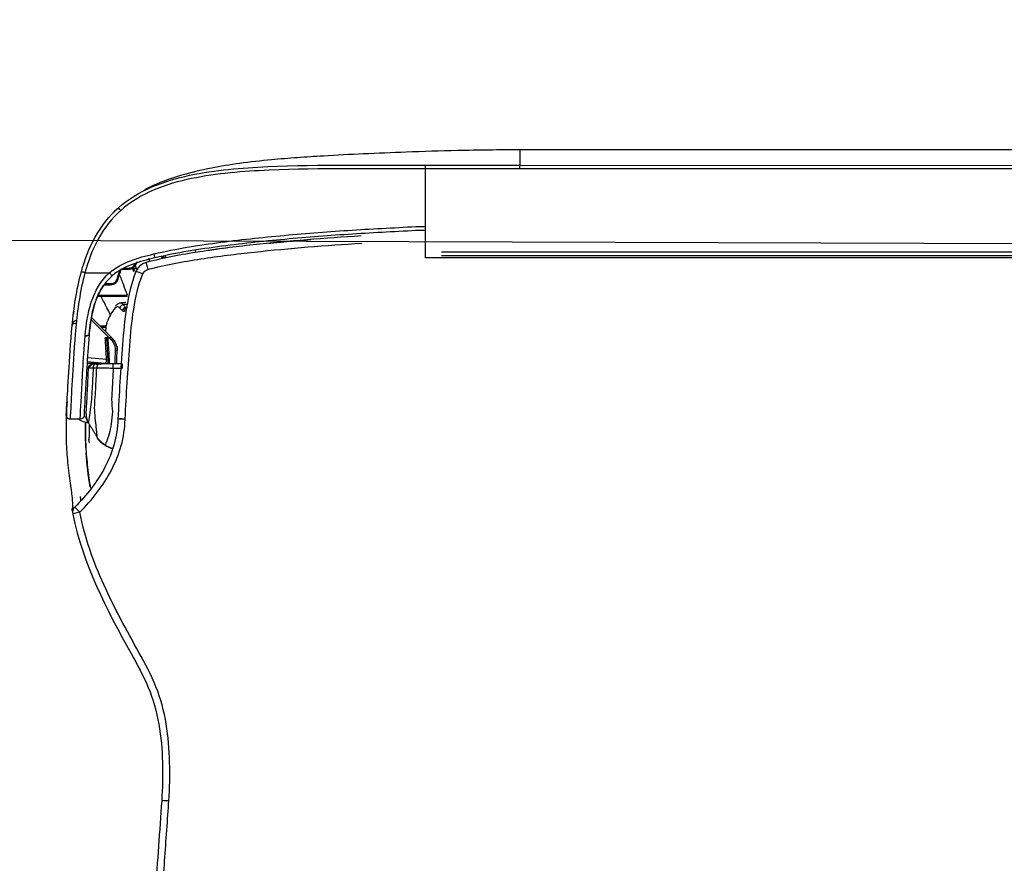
# Model space of a CAD drawing. Header units: millimetres. Extents: x -424979 to 718034, y -72486 to 344972.
# Tile 172 of 256: x 561045 to 561351, y 145414 to 145676. Entities that reach past the tile are written whole.
import ezdxf
from ezdxf import colors
from ezdxf.entities.mleader import LeaderData, LeaderLine
from ezdxf.math import Vec2, Vec3
from ezdxf.xclip import XClip

# ---------------------------------------------------------------- set-up
doc = ezdxf.new("R2010")
doc.units = ezdxf.units.MM
doc.header["$MEASUREMENT"] = 0
doc.header["$XCLIPFRAME"] = 0
doc.layers.add('IS_KLIM Opis_Średnice', color=7, linetype='Continuous', lineweight=9)
doc.layers.add('SKAN - RZUT_7_0_Nr_pióra__1', color=7, linetype='Continuous', lineweight=13)
doc.layers.add('IS_KLIM_urządzenia', color=3, linetype='Continuous')
doc.layers.add('Rysunki i obrazki', color=7, linetype='Continuous')
picture_1 = doc.add_image_def('image7.tif', size_in_pixel=(14115, 7016))

# ---------------------------------------------------------------- blocks, each defined once
blk = doc.blocks.new('Rysunek_7_7', base_point=(-247133.12, 120862.67))
at = {"layer": 'SKAN - RZUT_7_0_Nr_pióra__1', "color": 7, "lineweight": 13}
image = blk.add_image(picture_1, insert=(-306883.09, 91162.66), size_in_units=(119499.94, 59400.02), dxfattribs=at)
image.set_boundary_path([(-0.5, -0.5), (14114.5, 7015.5)])
blk = doc.blocks.new('G$CFEA986A8')
at = {"layer": 'IS_KLIM_urządzenia', "linetype": 'Continuous'}
for p, q in [((965.15, 28.07), (964.65, 27.59)), ((960.8, 27.59), (960.8, 27.59)), ((960.8, 27.59), (960.8, 27.58)), ((960.8, 27.58), (960.8, 27.58)), ((962.82, 27.01), (965.29, 26.79)), ((965.33, 27.29), (963.06, 27.49)), ((965.34, 27.5), (963.25, 27.5)), ((963.62, 27.59), (963.77, 27.59)), ((963.77, 27.59), (963.62, 27.59)), ((963.62, 27.59), (963.62, 27.59)), ((963.62, 27.59), (963.62, 27.59)), ((963.78, 27.59), (963.64, 27.59)), ((963.65, 27.59), (963.64, 27.59)), ((963.64, 27.59), (963.65, 27.59)), ((964.65, 27.59), (963.77, 27.59)), ((964.65, 27.59), (963.78, 27.59)), ((963.81, 27.59), (964.11, 27.59)), ((964.11, 27.59), (963.81, 27.59)), ((964.65, 27.59), (963.82, 27.59)), ((963.82, 27.59), (963.82, 27.59)), ((963.96, 27.59), (964.65, 27.59)), ((963.96, 27.59), (963.96, 27.59)), ((964.65, 27.59), (963.96, 27.59)), ((963.96, 27.59), (964.65, 27.59)), ((963.96, 27.59), (963.96, 27.59)), ((964.65, 27.59), (963.96, 27.59)), ((964.64, 27.59), (964.65, 27.59)), ((964.65, 27.59), (965.09, 28)), ((965.09, 28), (964.65, 27.59)), ((965.08, 27.99), (964.65, 27.59)), ((964.66, 27.6), (964.65, 27.59)), ((964.65, 27.59), (964.66, 27.6)), ((964.65, 27.59), (964.65, 27.59)), ((964.65, 27.58), (964.65, 27.59)), ((964.65, 27.59), (964.65, 27.59)), ((964.65, 27.59), (964.65, 27.59)), ((964.65, 27.59), (964.65, 27.59)), ((964.65, 27.59), (964.65, 27.59)), ((964.65, 27.59), (964.65, 27.59)), ((964.65, 27.59), (964.65, 27.59)), ((964.65, 27.58), (964.65, 27.58)), ((965.08, 28), (964.75, 27.68)), ((964.76, 27.69), (965.08, 27.99)), ((965.13, 27.95), (965.13, 27.96)), ((965.13, 27.94), (965.13, 27.94)), ((965.13, 27.94), (965.13, 27.94)), ((962.04, 24.32), (962.13, 24.22)), ((962.13, 24.22), (964.85, 21.51)), ((962.13, 24.22), (962.49, 24.22)), ((962.49, 24.22), (962.22, 24.49)), ((964.88, 21.83), (962.49, 24.22)), ((962.49, 24.22), (962.63, 24.22)), ((46.52, 13.96), (921.55, 13.84)), ((48.58, 13.7), (919.48, 13.58)), ((919.48, 13.06), (48.58, 13.18)), ((921.53, 13.84), (921.53, 2.34)), ((58.74, 2.46), (909.33, 2.34)), ((909.33, 1.87), (58.74, 1.98)), ((58.73, 0), (909.33, -0.12))]:
    blk.add_line(p, q, dxfattribs=at)
for centre, radius, start, end in [((966.23, 46.82), 1, 314.7826, 11.7219), ((965.57, 23.69), 0.5, 174.3028, 174.8572)]:
    blk.add_arc(centre, radius, start, end, dxfattribs=at)
at = {"layer": 'IS_KLIM_urządzenia', "linetype": 'Continuous', "extrusion": (0, 0, -1)}
for centre, start, end in [((-966.24, 34.23), 2.819, 90), ((-967.54, 34.23), 90, 182.7932)]:
    blk.add_arc(centre, 0.5, start, end, dxfattribs=at)
at = {"layer": 'IS_KLIM_urządzenia', "linetype": 'Continuous'}
for centre, major_axis, ratio, start_param, end_param in [((954.69, 84.17), (-0.998, 0.07), 0.023762, 1.636562, 3.141593), ((966.23, 46.82), (-0.979, -0.203), 0.056856, 1.631801, 3.141593), ((966.23, 46.82), (-0.704, 0.71), 0.020204, 3.141593, 4.63148), ((960.36, 34.82), (0.999, -0.049), 0.051256, 4.768713, 6.283185), ((960.36, 34.78), (0.999, -0.047), 0.051373, 4.768607, 6.283185), ((960.8, 28.09), (0, 0.5), 0.002816, 3.141639, 4.764644), ((961.96, 28.09), (0, 0.5), 0.000868, 1.518284, 3.141546), ((963.74, 28.09), (0, 0.5), 0.707175, 3.141658, 4.713759), ((964.21, 28.09), (0, 0.5), 0.707187, 3.141658, 4.713902), ((963.62, 27.79), (0, -0.2), 0.000013, 0.000046, 1.220385), ((964.1, 27.28), (-0.499, -0.033), 0.703948, 5.100293, 5.413725), ((964.11, 27.79), (0, 0.2), 0.000013, 3.141639, 4.361977), ((961.71, 25.79), (-0.25, 0.009), 0.004928, 4.721292, 6.283312), ((962.22, 24.49), (0.177, 0.177), 0.009872, 1.573264, 3.141593), ((965.57, 23.69), (0.498, -0.05), 0.399009, 1.576336, 3.142289), ((965.57, 23.69), (0.498, -0.045), 0.399039, 1.572475, 3.141593), ((965.57, 23.75), (0.498, -0.042), 0.40242, 1.570829, 3.141593), ((966.78, 22.67), (-0.498, 0.048), 0.655613, 1.68664, 3.142509), ((960.03, 20.77), (-0.282, 0.413), 0.898755, 3.126761, 4.122323), ((960.3, 20.73), (0.367, 0.34), 0.8822, 4.14442, 5.443074), ((960.62, 20.38), (0.376, 0.33), 0.885836, 4.168001, 5.478744), ((961.57, 16.6), (-0.192, 0.056), 0.184381, 0, 0.981312), ((962.34, 17.18), (0, 0.2), 0.576627, 0, 1.56207), ((957.43, 15.43), (0.263, -0.965), 0.021464, 0, 1.498233), ((958.09, 16.02), (0.925, -0.381), 0.043497, 4.774575, 6.283185), ((959.21, 15.5), (-0.19, -0.061), 0.210046, 3.10566, 3.756008), ((959.99, 15.18), (0, 0.2), 0.433029, 0, 1.56207), ((962.44, 15.81), (0.326, -0.379), 0.006066, 3.141593, 4.776304), ((965.61, 15.81), (-0.482, 0.133), 0.040619, 1.62052, 3.141593), ((959.1, 15.2), (0.191, 0.059), 0.212832, 0.62596, 2.147611), ((959.27, 14.73), (-0.18, 0.087), 0.196125, 0, 1.166038), ((956.69, 13.39), (0.117, -0.486), 0.019962, 1.512141, 3.141593), ((960.96, 7.75), (-0.331, 0.375), 0.006851, 1.634627, 3.141593), ((921.53, 2.37), (0, 0.5), 0.000014, 1.623156, 3.109817)]:
    blk.add_ellipse(centre, major_axis=major_axis, ratio=ratio, start_param=start_param, end_param=end_param, dxfattribs=at)
at = {"layer": 'IS_KLIM_urządzenia', "linetype": 'Continuous', "extrusion": (0, 0, -1)}
for centre, major_axis, ratio, start_param, end_param in [((964.05, 27.59), (-0.725, 0), 0.000047, 1.659786, 2.553482), ((964.05, 27.59), (-0.725, 0), 0.000047, 3.72973, 4.623425), ((964.65, 28.09), (0.266, -0.423), 1, 5.550236, 6.844477)]:
    blk.add_ellipse(centre, major_axis=major_axis, ratio=ratio, start_param=start_param, end_param=end_param, dxfattribs=at)
at = {"layer": 'IS_KLIM_urządzenia', "linetype": 'Continuous'}
for points, knots in [([(955.58, 95.9), (955.58, 95.9), (955.58, 95.9), (955.53, 95.23), (955.49, 94.57), (955.25, 91.24), (955.06, 88.58), (954.84, 85.33), (954.79, 84.73), (954.75, 84.14)], [0, 0, 0, 0, 0.000005, 0.000005, 0.169628, 0.169628, 0.84812, 0.84812, 1, 1, 1, 1]), ([(954.75, 84.14), (954.63, 82.47), (954.61, 80.8), (954.69, 77.48), (954.82, 75.82), (955.37, 72.52), (955.81, 70.89), (957.03, 67.83), (957.82, 66.37), (960.23, 62.03), (961.84, 59.14), (964.54, 53.15), (965.62, 50.05), (966.3, 46.78)], [0, 0, 0, 0, 0.125, 0.125, 0.25, 0.25, 0.375, 0.375, 0.5, 0.5, 0.75, 0.75, 1, 1, 1, 1]), ([(967.2, 47.03), (965.86, 53.51), (962.85, 59.33), (958.84, 66.5), (958.05, 67.93), (956.79, 70.95), (956.34, 72.56), (955.76, 75.84), (955.63, 77.48), (955.55, 80.78), (955.57, 82.47), (955.68, 84.1)], [0, 0, 0, 0, 0.5, 0.5, 0.625, 0.625, 0.75, 0.75, 0.875, 0.875, 1, 1, 1, 1]), ([(966.3, 46.78), (964.67, 45.16), (963.24, 43.34), (961.67, 40.33), (961.23, 39.26), (960.62, 37.05), (960.47, 35.91), (960.41, 34.77)], [0, 0, 0, 0, 0.5, 0.5, 0.75, 0.75, 1, 1, 1, 1]), ([(961.36, 34.77), (961.41, 35.86), (961.55, 36.93), (962.13, 39.01), (962.55, 40.02), (964.04, 42.86), (965.39, 44.59), (966.93, 46.11)], [0, 0, 0, 0, 0.25, 0.25, 0.5, 0.5, 1, 1, 1, 1]), ([(967.94, 32.46), (967.98, 33.04), (968.04, 34.37), (968.09, 36.58), (968.01, 38.79), (967.83, 40.67), (967.66, 42.07), (967.47, 43.41), (967.32, 44.56), (967.24, 45.44), (967.23, 46.03), (967.25, 46.23), (967.27, 46.26)], [0, 0, 0, 0, 0.115267, 0.254457, 0.395518, 0.463491, 0.528201, 0.59274, 0.664878, 0.754718, 0.87115, 1, 1, 1, 1]), ([(967.3, 46.34), (967.3, 46.34), (967.31, 46.4), (967.29, 46.6), (967.29, 46.62), (967.29, 46.62)], [0, 0, 0, 0, 0.020014, 0.885037, 1, 1, 1, 1]), ([(965.56, 35.11), (965.56, 35.53), (965.57, 36.73), (965.52, 38.45), (965.36, 40.28), (965.19, 41.69), (965.03, 42.84), (964.95, 43.45), (964.92, 43.67)], [0, 0, 0, 0, 0.166496, 0.472954, 0.620259, 0.762905, 0.910022, 1, 1, 1, 1]), ([(961.96, 28.12), (962.02, 29.2), (962.07, 30.28), (962.16, 31.9), (962.19, 32.44), (962.06, 33.52), (962.05, 34.06), (962.26, 35.6), (962.42, 36.56), (962.87, 37.76), (963, 38.06), (963.01, 38.08)], [0, 0, 0, 0, 0.25, 0.25, 0.375, 0.375, 0.5, 0.5, 0.75, 0.75, 1, 1, 1, 1]), ([(964.07, 37.1), (963.98, 37.24), (963.79, 37.51), (963.45, 37.81), (963.16, 38.01), (963.04, 38.08), (963, 38.1)], [0, 0, 0, 0, 0.309065, 0.631823, 0.868077, 1, 1, 1, 1]), ([(964.07, 37.09), (963.98, 37.24), (963.78, 37.5), (963.44, 37.81), (963.16, 38), (963.05, 38.06), (963.01, 38.08)], [0, 0, 0, 0, 0.319138, 0.64537, 0.882709, 1, 1, 1, 1]), ([(964.04, 37.07), (964.04, 37.05), (964.05, 36.71), (964.19, 35.39), (964.31, 34.5), (964.4, 32.69), (964.28, 31.78), (964.18, 29.94), (964.14, 29.01), (964.09, 28.09)], [0, 0, 0, 0, 0.25, 0.25, 0.5, 0.5, 0.75, 0.75, 1, 1, 1, 1]), ([(965.05, 37.8), (965.06, 37.67), (965.08, 37.54), (965.1, 37.37), (965.1, 37.34), (965.1, 37.31)], [0, 0, 0, 0, 0.794972, 0.794972, 1, 1, 1, 1]), ([(960.41, 34.72), (960.26, 31.56), (960.06, 28.4), (959.71, 23.67), (959.56, 22.09), (959.07, 18.98), (958.75, 17.44), (958.13, 15.95)], [0, 0, 0, 0, 0.5, 0.5, 0.75, 0.75, 1, 1, 1, 1]), ([(959.02, 15.64), (959.64, 17.15), (959.98, 18.72), (960.49, 21.88), (960.64, 23.48), (961.01, 28.3), (961.2, 31.53), (961.35, 34.73)], [0, 0, 0, 0, 0.25, 0.25, 0.5, 0.5, 1, 1, 1, 1]), ([(960.41, 34.77), (960.41, 34.77), (960.41, 34.77), (960.41, 34.75), (960.41, 34.74), (960.41, 34.72)], [0, 0, 0, 0, 0.001414, 0.001414, 1, 1, 1, 1]), ([(961.35, 34.73), (961.35, 34.73), (961.35, 34.73), (961.35, 34.74), (961.36, 34.76), (961.36, 34.77)], [0, 0, 0, 0, 0.001471, 0.001471, 1, 1, 1, 1]), ([(964.56, 28.09), (964.61, 29), (964.65, 29.9), (964.75, 31.71), (964.82, 32.66), (965.03, 34.22), (965.11, 34.83), (965.16, 35.22), (965.17, 35.23), (965.17, 35.22), (965.17, 35.22), (965.17, 35.22)], [0, 0, 0, 0, 0.284008, 0.284008, 0.568016, 0.568016, 0.852024, 0.852024, 0.994028, 0.994028, 1, 1, 1, 1]), ([(965.46, 34.09), (965.46, 34.09), (965.46, 34.09), (965.46, 34.09), (965.46, 34.13), (965.46, 34.18), (965.46, 34.24), (965.45, 34.36), (965.43, 34.59), (965.34, 34.9), (965.23, 35.11), (965.15, 35.22)], [0, 0, 0, 0, 0.001602, 0.502486, 0.642444, 0.701637, 0.729046, 0.756167, 0.815817, 0.90057, 1, 1, 1, 1]), ([(965.16, 35.25), (965.59, 35.16), (966, 35.01), (966.42, 34.77), (966.45, 34.76), (966.47, 34.74)], [0, 0, 0, 0, 0.941622, 0.941622, 1, 1, 1, 1]), ([(965.16, 35.22), (965.2, 35.15), (965.31, 34.98), (965.39, 34.73), (965.43, 34.55), (965.44, 34.49)], [0, 0, 0, 0, 0.324072, 0.765618, 1, 1, 1, 1]), ([(965.46, 34.03), (965.46, 34.06), (965.46, 34.12), (965.46, 34.12), (965.46, 34.12), (965.46, 34.13), (965.46, 34.13), (965.46, 34.15), (965.46, 34.19), (965.46, 34.32), (965.43, 34.62), (965.36, 34.97), (965.2, 35.18), (965.16, 35.22)], [0, 0, 0, 0, 0.103876, 0.340883, 0.382554, 0.387142, 0.39037, 0.395164, 0.414092, 0.462737, 0.590801, 0.905937, 1, 1, 1, 1]), ([(966.24, 34.73), (966.24, 34.73), (966.19, 33.69), (965.98, 29.9), (965.85, 27.14), (965.59, 23.95)], [0, 0, 0, 0, 0.5, 0.5, 1, 1, 1, 1]), ([(965.63, 15.79), (966.27, 18.17), (966.59, 20.61), (967.02, 25.18), (967.13, 27.31), (967.34, 30.85), (967.42, 32.29), (967.52, 34.22), (967.54, 34.73), (967.54, 34.73)], [0, 0, 0, 0, 0.25, 0.25, 0.5, 0.5, 0.75, 0.75, 1, 1, 1, 1]), ([(965.08, 23.79), (965.34, 26.88), (965.47, 29.57), (965.69, 33.25), (965.74, 34.25), (965.74, 34.25)], [0, 0, 0, 0, 0.500106, 0.500106, 1, 1, 1, 1]), ([(965.46, 34.05), (965.46, 34.04), (965.46, 34.03), (965.45, 33.91), (965.44, 33.65), (965.38, 32.61), (965.33, 31.63), (965.24, 29.85), (965.2, 28.96), (965.15, 28.07)], [0, 0, 0, 0, 0.02439, 0.02439, 0.219512, 0.219512, 0.609756, 0.609756, 1, 1, 1, 1]), ([(968.04, 34.21), (968.04, 34.21), (968.01, 33.7), (967.91, 31.81), (967.82, 30.4), (967.61, 26.94), (967.5, 24.85), (967.06, 20.38), (966.74, 18), (966.09, 15.68)], [0, 0, 0, 0, 0.25, 0.25, 0.5, 0.5, 0.75, 0.75, 1, 1, 1, 1]), ([(967.95, 32.55), (967.95, 32.54), (967.95, 32.54), (967.95, 32.53), (967.95, 32.53), (967.95, 32.53), (967.95, 32.52), (967.95, 32.52)], [0, 0, 0, 0, 0.491862, 0.491862, 0.745898, 0.745898, 1, 1, 1, 1]), ([(961.96, 28.12), (961.63, 28.12), (961.3, 28.12), (960.91, 28.12), (960.86, 28.12), (960.81, 28.12)], [0, 0, 0, 0, 0.8646, 0.8646, 1, 1, 1, 1]), ([(964.09, 28.09), (963.86, 28.1), (963.57, 28.1), (962.96, 28.11), (962.63, 28.11), (962.19, 28.12), (962.07, 28.12), (961.96, 28.12)], [0, 0, 0, 0, 0.429825, 0.429825, 0.859756, 0.859756, 1, 1, 1, 1]), ([(965.15, 28.07), (965.15, 28.07), (965.11, 28.07), (964.96, 28.08), (964.85, 28.08), (964.67, 28.09), (964.62, 28.09), (964.56, 28.09)], [0, 0, 0, 0, 0.429933, 0.429933, 0.859697, 0.859697, 1, 1, 1, 1]), ([(961.52, 27.59), (961.52, 27.5), (961.51, 27.41), (961.49, 26.81), (961.47, 26.31), (961.46, 25.8)], [0, 0, 0, 0, 0.152905, 0.152905, 1, 1, 1, 1]), ([(961.63, 27.59), (961.65, 27.59), (961.67, 27.59), (961.77, 27.59), (961.86, 27.59), (962.03, 27.59), (962.11, 27.59), (962.18, 27.59), (962.19, 27.59), (962.2, 27.59)], [0, 0, 0, 0, 0.082278, 0.082278, 0.515336, 0.515336, 0.94848, 0.94848, 1, 1, 1, 1]), ([(961.7, 25.79), (961.71, 25.96), (961.72, 26.13), (961.74, 26.73), (961.75, 27.16), (961.77, 27.59)], [0, 0, 0, 0, 0.277754, 0.277754, 1, 1, 1, 1]), ([(961.96, 27.59), (962.06, 27.59), (962.15, 27.59), (962.52, 27.59), (962.8, 27.59), (963.31, 27.59), (963.54, 27.59), (963.74, 27.59)], [0, 0, 0, 0, 0.140214, 0.140214, 0.570124, 0.570124, 1, 1, 1, 1]), ([(962.2, 27.59), (962.36, 27.59), (962.53, 27.59), (963.01, 27.59), (963.32, 27.59), (963.62, 27.59)], [0, 0, 0, 0, 0.351844, 0.351844, 1, 1, 1, 1]), ([(962.41, 27.59), (962.46, 26.77), (962.51, 25.96), (962.59, 24.83), (962.61, 24.52), (962.63, 24.22)], [0, 0, 0, 0, 0.726529, 0.726529, 1, 1, 1, 1]), ([(962.85, 24.21), (962.84, 24.38), (962.82, 24.54), (962.77, 25.38), (962.73, 26.04), (962.67, 27), (962.65, 27.3), (962.63, 27.59)], [0, 0, 0, 0, 0.147619, 0.147619, 0.738093, 0.738093, 1, 1, 1, 1]), ([(963.06, 27.49), (963.03, 27.49), (962.99, 27.48), (962.93, 27.44), (962.9, 27.41), (962.86, 27.33), (962.84, 27.29), (962.82, 27.19), (962.81, 27.14), (962.81, 27.06), (962.81, 27.04), (962.82, 27.01)], [0, 0, 0, 0, 0.247479, 0.247479, 0.496795, 0.496795, 0.717384, 0.717384, 0.907765, 0.907765, 1, 1, 1, 1]), ([(963.62, 27.59), (963.63, 27.59), (963.63, 27.59), (963.63, 27.59), (963.64, 27.59), (963.67, 27.59), (963.7, 27.59), (963.73, 27.59), (963.74, 27.59), (963.75, 27.59)], [0, 0, 0, 0, 0.03684, 0.03684, 0.184198, 0.184198, 0.773632, 0.773632, 1, 1, 1, 1]), ([(963.62, 27.59), (963.64, 27.59), (963.66, 27.59), (963.7, 27.59), (963.73, 27.59), (963.76, 27.59), (963.77, 27.59), (963.78, 27.59)], [0, 0, 0, 0, 0.33263, 0.33263, 0.794188, 0.794188, 1, 1, 1, 1]), ([(963.62, 27.59), (963.63, 27.59), (963.63, 27.59), (963.64, 27.59), (963.64, 27.59), (963.67, 27.59), (963.7, 27.59), (963.76, 27.59), (963.79, 27.59), (963.82, 27.59)], [0, 0, 0, 0, 0.02531, 0.02531, 0.126549, 0.126549, 0.531507, 0.531507, 1, 1, 1, 1]), ([(963.78, 27.59), (963.77, 27.59), (963.76, 27.59), (963.72, 27.59), (963.68, 27.59), (963.65, 27.59)], [0, 0, 0, 0, 0.257776, 0.257776, 1, 1, 1, 1]), ([(963.65, 27.59), (963.66, 27.59), (963.67, 27.59), (963.72, 27.59), (963.75, 27.59), (963.78, 27.59)], [0, 0, 0, 0, 0.26079, 0.26079, 1, 1, 1, 1]), ([(964.21, 27.59), (964.25, 27.59), (964.29, 27.59), (964.43, 27.59), (964.51, 27.59), (964.62, 27.59), (964.65, 27.59), (964.65, 27.59)], [0, 0, 0, 0, 0.140473, 0.140473, 0.570712, 0.570712, 1, 1, 1, 1]), ([(964.21, 27.58), (964.25, 27.58), (964.28, 27.58), (964.42, 27.58), (964.51, 27.58), (964.62, 27.58), (964.65, 27.58), (964.65, 27.58)], [0, 0, 0, 0, 0.140333, 0.140333, 0.570144, 0.570144, 1, 1, 1, 1]), ([(964.84, 27.63), (964.84, 27.63), (964.83, 27.62), (964.81, 27.61), (964.8, 27.61), (964.76, 27.6), (964.72, 27.59), (964.67, 27.59), (964.66, 27.59), (964.65, 27.59)], [0, 0, 0, 0, 0.370218, 0.370218, 0.528672, 0.528672, 0.919032, 0.919032, 1, 1, 1, 1]), ([(961.46, 25.8), (961.45, 25.7), (961.46, 25.6), (961.49, 25.29), (961.56, 25.06), (961.74, 24.69), (961.85, 24.53), (962, 24.36), (962.02, 24.34), (962.04, 24.32)], [0, 0, 0, 0, 0.177731, 0.177731, 0.59018, 0.59018, 0.940555, 0.940555, 1, 1, 1, 1]), ([(962.22, 24.49), (962.08, 24.63), (961.96, 24.8), (961.79, 25.15), (961.74, 25.34), (961.71, 25.62), (961.7, 25.71), (961.7, 25.79)], [0, 0, 0, 0, 0.410681, 0.410681, 0.822529, 0.822529, 1, 1, 1, 1]), ([(962.11, 16.19), (963.2, 17.13), (963.9, 18.42), (964.76, 21.07), (964.95, 22.43), (965.07, 23.73)], [0, 0, 0, 0, 0.5, 0.5, 1, 1, 1, 1]), ([(965.59, 23.89), (965.46, 22.49), (965.26, 21.03), (964.35, 18.18), (963.6, 16.81), (962.45, 15.79)], [0, 0, 0, 0, 0.5, 0.5, 1, 1, 1, 1]), ([(962.63, 24.22), (962.65, 24.22), (962.68, 24.21), (962.74, 24.21), (962.76, 24.21), (962.8, 24.21), (962.82, 24.21), (962.84, 24.21), (962.84, 24.21), (962.85, 24.21)], [0, 0, 0, 0, 0.315815, 0.315815, 0.631664, 0.631664, 0.946964, 0.946964, 1, 1, 1, 1]), ([(962.77, 22.21), (962.82, 22.35), (962.87, 22.55), (962.93, 22.97), (962.95, 23.17), (962.97, 23.39)], [0, 0, 0, 0, 0.583115, 0.583115, 1, 1, 1, 1]), ([(962.85, 24.21), (962.86, 24.21), (962.88, 24.21), (962.93, 24.21), (962.96, 24.21), (963, 24.21)], [0, 0, 0, 0, 0.325415, 0.325415, 1, 1, 1, 1]), ([(965.07, 23.73), (965.07, 23.69), (965.06, 23.65), (965.05, 23.52), (965.04, 23.43), (965.02, 23.17), (965, 23.02), (964.95, 22.61), (964.91, 22.36), (964.82, 21.77), (964.76, 21.43), (964.53, 20.35), (964.32, 19.62), (963.81, 18.4), (963.54, 17.9), (963.22, 17.43)], [0, 0, 0, 0, 0.01825, 0.01825, 0.060304, 0.060304, 0.132525, 0.132525, 0.246095, 0.246095, 0.402611, 0.402611, 0.74532, 0.74532, 1, 1, 1, 1]), ([(966.78, 22.01), (966.78, 22.01), (966.84, 22), (966.95, 22.03), (967.07, 22.1), (967.16, 22.19), (967.21, 22.27), (967.24, 22.34), (967.25, 22.39), (967.26, 22.43), (967.26, 22.44), (967.26, 22.45), (967.26, 22.45), (967.26, 22.45), (967.26, 22.46), (967.26, 22.46), (967.26, 22.46)], [0, 0, 0, 0, 0.014957, 0.230647, 0.404323, 0.550842, 0.673461, 0.771778, 0.844068, 0.888574, 0.900891, 0.909159, 0.918712, 0.93551, 0.981208, 1, 1, 1, 1]), ([(967.28, 22.63), (967.28, 22.59), (967.27, 22.55), (967.27, 22.49), (967.26, 22.47), (967.26, 22.46), (967.26, 22.46), (967.26, 22.46)], [0, 0, 0, 0, 0.498718, 0.498718, 0.99668, 0.99668, 1, 1, 1, 1]), ([(967.26, 22.46), (967.26, 22.46), (967.26, 22.46), (967.26, 22.47), (967.27, 22.49), (967.27, 22.53), (967.27, 22.55), (967.27, 22.58)], [0, 0, 0, 0, 0.000031, 0.000031, 0.61098, 0.61098, 1, 1, 1, 1]), ([(960.77, 20.72), (960.77, 20.72), (960.76, 20.73), (960.71, 20.77), (960.67, 20.79), (960.58, 20.79), (960.53, 20.78), (960.49, 20.75)], [0, 0, 0, 0, 0.062565, 0.062565, 0.548357, 0.548357, 1, 1, 1, 1]), ([(962.31, 21.21), (962.46, 20.92), (962.62, 20.62), (963.03, 19.85), (963.28, 19.36), (963.53, 18.88)], [0, 0, 0, 0, 0.379029, 0.379029, 1, 1, 1, 1]), ([(960.15, 19.88), (960.2, 19.89), (960.24, 19.89), (960.42, 19.9), (960.55, 19.92), (960.67, 19.93)], [0, 0, 0, 0, 0.263267, 0.263267, 1, 1, 1, 1]), ([(961.01, 19.71), (960.99, 19.7), (960.97, 19.7), (960.86, 19.72), (960.76, 19.8), (960.67, 19.93)], [0, 0, 0, 0, 0.175003, 0.175003, 1, 1, 1, 1]), ([(961.01, 19.74), (961.09, 19.73), (961.31, 19.75), (961.54, 19.93), (961.64, 20.09), (961.66, 20.13)], [0, 0, 0, 0, 0.289751, 0.808576, 1, 1, 1, 1]), ([(961.09, 20.37), (961.18, 20.27), (961.28, 20.21), (961.49, 20.18), (961.61, 20.24), (961.71, 20.35)], [0, 0, 0, 0, 0.456839, 0.456839, 1, 1, 1, 1]), ([(963.92, 18.68), (963.54, 18.68), (963.16, 18.68), (962.34, 18.68), (961.91, 18.68), (961.21, 18.68), (960.95, 18.68), (960.49, 18.68), (960.29, 18.68), (960.1, 18.68)], [0, 0, 0, 0, 0.296997, 0.296997, 0.640532, 0.640532, 0.845161, 0.845161, 1, 1, 1, 1]), ([(960.1, 18.68), (960.27, 18.25), (960.44, 17.81), (960.79, 16.91), (960.98, 16.43), (961.16, 15.96)], [0, 0, 0, 0, 0.478968, 0.478968, 1, 1, 1, 1]), ([(960.12, 18.88), (960.23, 18.88), (960.34, 18.88), (960.88, 18.88), (961.32, 18.88), (961.94, 18.88), (962.11, 18.88), (962.86, 18.88), (963.43, 18.88), (964, 18.88)], [0, 0, 0, 0, 0.084494, 0.084494, 0.422472, 0.422472, 0.560579, 0.560579, 1, 1, 1, 1]), ([(961.38, 16.66), (961.41, 16.76), (961.46, 16.86), (961.57, 17.03), (961.64, 17.1), (961.8, 17.23), (961.89, 17.28), (962.1, 17.36), (962.22, 17.38), (962.34, 17.38)], [0, 0, 0, 0, 0.230955, 0.230955, 0.455697, 0.455697, 0.706422, 0.706422, 1, 1, 1, 1]), ([(962.23, 17.18), (962.13, 17.18), (962.04, 17.16), (961.87, 17.1), (961.79, 17.06), (961.67, 16.96), (961.61, 16.9), (961.52, 16.77), (961.48, 16.69), (961.46, 16.61)], [0, 0, 0, 0, 0.299295, 0.299295, 0.552236, 0.552236, 0.775182, 0.775182, 1, 1, 1, 1]), ([(963.03, 17.18), (962.84, 17.18), (962.66, 17.18), (962.39, 17.18), (962.31, 17.18), (962.23, 17.18)], [0, 0, 0, 0, 0.696556, 0.696556, 1, 1, 1, 1]), ([(962.34, 17.38), (962.45, 17.38), (962.56, 17.38), (962.84, 17.38), (963.01, 17.38), (963.18, 17.38)], [0, 0, 0, 0, 0.390013, 0.390013, 1, 1, 1, 1]), ([(957.47, 15.37), (955.22, 14.75), (952.93, 14.35), (948.34, 13.64), (946.03, 13.36), (939.09, 12.61), (934.45, 12.24), (929.8, 11.96)], [0, 0, 0, 0, 0.25, 0.25, 0.5, 0.5, 1, 1, 1, 1]), ([(958.13, 15.95), (958.09, 15.85), (958.03, 15.75), (957.88, 15.59), (957.79, 15.51), (957.62, 15.42), (957.55, 15.39), (957.47, 15.37)], [0, 0, 0, 0, 0.368676, 0.368676, 0.737518, 0.737518, 1, 1, 1, 1]), ([(957.69, 14.47), (957.85, 14.51), (958, 14.57), (958.33, 14.76), (958.51, 14.9), (958.81, 15.23), (958.93, 15.43), (959.02, 15.64)], [0, 0, 0, 0, 0.262451, 0.262451, 0.631307, 0.631307, 1, 1, 1, 1]), ([(959.09, 14.81), (959.14, 14.92), (959.2, 15.01), (959.36, 15.16), (959.45, 15.23), (959.64, 15.32), (959.75, 15.36), (959.91, 15.38), (959.95, 15.38), (959.99, 15.38)], [0, 0, 0, 0, 0.291856, 0.291856, 0.579131, 0.579131, 0.886367, 0.886367, 1, 1, 1, 1]), ([(959.99, 15.38), (960.11, 15.38), (960.23, 15.38), (960.55, 15.38), (960.74, 15.38), (960.94, 15.38)], [0, 0, 0, 0, 0.379834, 0.379834, 1, 1, 1, 1]), ([(960.98, 7.72), (962.17, 8.78), (963.14, 10.05), (964.66, 12.8), (965.21, 14.27), (965.63, 15.79)], [0, 0, 0, 0, 0.5, 0.5, 1, 1, 1, 1]), ([(966.09, 15.68), (965.66, 14.11), (965.09, 12.61), (963.52, 9.78), (962.52, 8.46), (961.29, 7.38)], [0, 0, 0, 0, 0.5, 0.5, 1, 1, 1, 1]), ([(965.63, 15.79), (964.68, 15.79), (963.74, 15.79), (962.68, 15.79), (962.57, 15.79), (962.45, 15.79)], [0, 0, 0, 0, 0.894615, 0.894615, 1, 1, 1, 1]), ([(929.86, 11.03), (934.54, 11.32), (939.21, 11.68), (946.19, 12.44), (948.51, 12.73), (953.12, 13.44), (955.43, 13.85), (957.69, 14.47)], [0, 0, 0, 0, 0.5, 0.5, 0.75, 0.75, 1, 1, 1, 1]), ([(959.09, 14.81), (959.03, 14.7), (958.97, 14.58), (958.89, 14.43), (958.88, 14.39), (958.86, 14.36)], [0, 0, 0, 0, 0.758703, 0.758703, 1, 1, 1, 1]), ([(959.9, 15.18), (959.87, 15.18), (959.84, 15.18), (959.71, 15.16), (959.63, 15.14), (959.47, 15.06), (959.4, 15.01), (959.28, 14.88), (959.22, 14.81), (959.18, 14.73)], [0, 0, 0, 0, 0.114875, 0.114875, 0.424433, 0.424433, 0.71152, 0.71152, 1, 1, 1, 1]), ([(921.68, 10.32), (923.14, 10.32), (924.6, 10.43), (927.53, 10.58), (928.99, 10.67), (933.37, 10.94), (936.29, 11.16), (942.12, 11.68), (945.03, 11.98), (950.83, 12.75), (953.72, 13.19), (956.57, 13.87)], [0, 0, 0, 0, 0.125, 0.125, 0.25, 0.25, 0.5, 0.5, 0.75, 0.75, 1, 1, 1, 1]), ([(956.7, 13.36), (953.84, 12.67), (950.94, 12.23), (945.12, 11.46), (942.19, 11.16), (936.34, 10.64), (933.41, 10.42), (929.01, 10.14), (927.55, 10.06), (924.61, 9.91), (923.15, 9.8), (921.68, 9.8)], [0, 0, 0, 0, 0.25, 0.25, 0.5, 0.5, 0.75, 0.75, 0.875, 0.875, 1, 1, 1, 1]), ([(946.91, 12.54), (947.25, 12.59), (947.6, 12.63), (948.23, 12.71), (948.52, 12.75), (949.02, 12.82), (949.22, 12.85), (949.52, 12.89), (949.61, 12.91), (949.66, 12.91), (949.67, 12.91), (949.67, 12.91)], [0, 0, 0, 0, 0.235675, 0.235675, 0.471347, 0.471347, 0.702455, 0.702455, 0.927895, 0.927895, 1, 1, 1, 1]), ([(941.83, 11.98), (941.83, 11.98), (940.36, 11.82), (937.4, 11.57), (936.9, 11.53), (936.37, 11.49)], [0, 0, 0, 0, 0.843393, 0.843393, 1, 1, 1, 1]), ([(921.53, 2.34), (928.28, 2.34), (935.04, 2.23), (945.16, 2.67), (948.53, 2.93), (955.11, 4.29), (958.41, 5.45), (960.98, 7.72)], [0, 0, 0, 0, 0.5, 0.5, 0.75, 0.75, 1, 1, 1, 1]), ([(961.29, 7.38), (958.75, 5.12), (955.39, 3.88), (948.76, 2.48), (945.36, 2.21), (935.15, 1.75), (928.34, 1.87), (921.53, 1.87)], [0, 0, 0, 0, 0.25, 0.25, 0.5, 0.5, 1, 1, 1, 1]), ([(909.33, -0.12), (912.02, -0.11), (916.93, -0.06), (923.67, 0.16), (929.46, 0.4), (934.16, 0.64), (938.14, 0.89), (941.72, 1.18), (945.46, 1.6), (949.41, 2.23), (953.39, 3.16), (956.26, 4.22), (957.73, 4.98), (957.91, 5.08)], [0, 0, 0, 0, 0.162416, 0.296482, 0.407414, 0.51304, 0.581672, 0.650774, 0.735588, 0.811186, 0.895706, 0.987614, 1, 1, 1, 1]), ([(921.53, 1.87), (921.2, 1.87), (920.86, 1.87), (919.2, 1.87), (917.86, 1.87), (914.13, 1.87), (911.73, 1.87), (909.33, 1.87)], [0, 0, 0, 0, 0.081967, 0.081967, 0.409835, 0.409835, 1, 1, 1, 1])]:
    blk.add_open_spline(points, degree=3, knots=knots, dxfattribs=at)
for points, degree in [([(955.68, 84.1), (955.96, 88.01), (956.23, 91.93), (956.51, 95.85)], 3), ([(966.94, 46.13), (967.09, 46.15), (967.24, 46.22), (967.29, 46.32)], 3), ([(967.29, 46.32), (967.31, 46.43), (967.3, 46.54), (967.28, 46.65)], 3), ([(967.29, 46.32), (967.29, 46.33), (967.3, 46.34), (967.3, 46.34)], 3), ([(966.26, 44.75), (966.23, 44.93), (966.2, 45.11), (966.17, 45.29)], 3), ([(964.94, 43.51), (965.19, 42.03), (965.36, 40.54), (965.46, 39.04)], 3), ([(963.02, 38.08), (962.56, 38.37), (962.05, 38.54)], 2), ([(963.01, 38.08), (962.7, 38.26), (962.38, 38.43), (962.05, 38.54)], 3), ([(965.48, 38.69), (965.55, 37.5), (965.57, 36.3), (965.55, 35.08)], 3), ([(963.01, 38.08), (963.43, 37.83), (963.78, 37.48), (964.04, 37.07)], 3), ([(965.18, 35.2), (964.59, 36.16), (964.01, 37.11)], 2), ([(965.07, 35.52), (965.08, 36.12), (965.09, 36.71), (965.1, 37.31)], 3), ([(965.76, 34.34), (965.65, 34.4), (965.55, 34.45), (965.44, 34.49)], 3), ([(966.24, 34.73), (966.67, 34.73), (967.1, 34.73), (967.54, 34.73)], 3), ([(967.95, 32.52), (967.94, 32.5), (967.94, 32.48), (967.94, 32.45)], 3), ([(964.56, 28.09), (964.41, 28.09), (964.25, 28.09), (964.09, 28.09)], 3), ([(960.8, 27.59), (961.08, 27.59), (961.36, 27.59), (961.63, 27.59)], 3), ([(960.8, 27.59), (961.19, 27.59), (961.58, 27.59), (961.96, 27.59)], 3), ([(960.8, 27.58), (961.04, 27.58), (961.28, 27.58), (961.52, 27.58)], 3), ([(960.8, 27.58), (961.04, 27.58), (961.28, 27.58), (961.52, 27.58)], 3), ([(962.82, 27.01), (962.88, 26.08), (962.94, 25.14), (963, 24.21)], 3), ([(963.12, 27.59), (963.12, 27.56), (963.12, 27.52), (963.12, 27.48)], 3), ([(963.61, 27.59), (963.61, 27.59), (963.62, 27.59), (963.62, 27.59)], 3), ([(963.61, 27.59), (963.62, 27.59), (963.62, 27.59), (963.62, 27.59)], 3), ([(963.62, 27.59), (964.65, 27.59)], 1), ([(963.62, 27.59), (963.62, 27.59), (963.62, 27.59), (963.62, 27.59)], 3), ([(963.62, 27.59), (963.62, 27.59), (963.62, 27.59), (963.62, 27.59)], 3), ([(963.62, 27.59), (963.62, 27.59), (963.62, 27.59), (963.62, 27.59)], 3), ([(964.65, 27.59), (963.72, 27.59)], 1), ([(963.74, 27.59), (963.9, 27.59), (964.05, 27.59), (964.21, 27.59)], 3), ([(963.75, 27.58), (964.65, 27.58)], 1), ([(963.82, 27.58), (963.95, 27.58), (964.08, 27.58), (964.21, 27.58)], 3), ([(964.07, 27.63), (964.08, 27.59), (964.07, 27.54), (964.07, 27.5)], 3), ([(964.84, 27.63), (964.84, 27.63), (964.84, 27.63)], 2), ([(961.46, 25.8), (961.45, 25.65), (961.45, 25.49), (961.44, 25.34)], 3), ([(961.44, 25.33), (961.45, 25.49), (961.45, 25.64), (961.46, 25.8)], 3), ([(961.44, 25.33), (961.44, 25.34), (961.44, 25.34), (961.44, 25.34)], 3), ([(961.44, 25.34), (961.44, 25.34), (961.44, 25.34), (961.44, 25.34)], 3), ([(961.53, 25.25), (961.5, 25.28), (961.47, 25.31), (961.44, 25.33)], 3), ([(964.99, 22.88), (965.02, 23.18), (965.05, 23.49), (965.08, 23.79)], 3), ([(965.08, 23.79), (965.07, 23.76), (965.07, 23.74)], 2), ([(965.59, 23.95), (965.59, 23.93), (965.59, 23.91), (965.59, 23.89)], 3), ([(961.71, 20.35), (962.17, 20.89), (962.5, 21.51), (962.77, 22.21)], 3), ([(963.68, 22.68), (963.41, 22.68), (963.15, 22.68), (962.88, 22.68)], 3), ([(962.91, 22.88), (963.1, 22.88), (963.29, 22.88), (963.48, 22.88)], 3), ([(960.77, 20.72), (960.88, 20.6), (960.99, 20.49), (961.09, 20.37)], 3), ([(967.08, 20.79), (967.09, 20.91), (967.11, 21.03), (967.12, 21.15)], 3), ([(960.36, 20.28), (960.28, 20.27), (960.21, 20.27), (960.13, 20.27)], 3), ([(960.32, 19.65), (961.01, 19.71)], 1), ([(960.67, 19.93), (960.57, 20.04), (960.47, 20.16), (960.36, 20.28)], 3), ([(960.96, 15.39), (961.12, 15.8), (961.26, 16.23), (961.38, 16.66)], 3), ([(961.46, 16.61), (961.35, 16.22), (961.22, 15.84), (961.09, 15.47)], 3), ([(956.57, 13.87), (958.54, 14.35), (960.56, 14.86), (962.11, 16.19)], 3), ([(962.45, 15.79), (960.85, 14.4), (958.75, 13.85), (956.7, 13.36)], 3), ([(958.99, 15.2), (958.96, 15.28), (958.94, 15.36), (958.91, 15.43)], 3), ([(959.14, 15.62), (959.18, 15.51), (959.21, 15.39), (959.25, 15.28)], 3), ([(959.25, 15.28), (959.29, 15.37), (959.32, 15.47), (959.36, 15.57)], 3), ([(959.47, 15.22), (959.43, 15.33), (959.39, 15.45), (959.36, 15.57)], 3), ([(957.22, 14.35), (957.26, 14.21), (957.31, 14.07), (957.35, 13.93)], 3), ([(958.86, 14.36), (958.94, 14.51), (959.01, 14.66), (959.09, 14.81)], 3), ([(959.13, 14.84), (959.07, 14.95), (959.03, 15.08), (958.99, 15.2)], 3), ([(959.25, 15.28), (959.26, 15.22), (959.28, 15.16), (959.3, 15.1)], 3), ([(960.55, 15.18), (960.34, 15.18), (960.12, 15.18), (959.9, 15.18)], 3), ([(951.29, 13.18), (951.31, 13.06), (951.34, 12.94), (951.37, 12.81)], 3), ([(955.23, 13.58), (955.2, 13.68), (955.18, 13.77), (955.15, 13.87)], 3), ([(955.37, 13.91), (955.39, 13.82), (955.42, 13.72), (955.44, 13.63)], 3), ([(955.66, 13.67), (955.63, 13.77), (955.61, 13.86), (955.58, 13.96)], 3), ([(955.71, 13.68), (955.63, 13.97)], 1), ([(961.43, 7.5), (961.59, 7.65), (961.75, 7.8), (961.9, 7.95)], 3), ([(909.33, 2.34), (909.33, 2.09), (909.33, 1.88), (909.33, 1.87)], 3), ([(909.33, 2.34), (913.4, 2.34), (917.46, 2.34), (921.53, 2.34)], 3), ([(909.33, -0.12), (909.33, -0.12), (909.33, 0.54), (909.33, 1.87)], 3)]:
    blk.add_open_spline(points, degree=degree, dxfattribs=at)

msp = doc.modelspace()

# ---------------------------------------------------------------- block references
at = {"layer": 'IS_KLIM_urządzenia', "xscale": 2.4, "yscale": 2.4, "zscale": 2.4, "rotation": 179.9922287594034}
msp.add_blockref('G$CFEA986A8', (563382.59, 145634.87), dxfattribs=at)
at = {"layer": 'Rysunki i obrazki', "color": 151, "linetype": 'Continuous', "lineweight": 20, "true_color": 0x80c2ff}
ref = msp.add_blockref('Rysunek_7_7', (578150.82, 164030.11), dxfattribs=at)
XClip(ref).set_block_clipping_path([(-306883.0907464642, 91162.6626359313), (-187383.1463020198, 150562.679302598)])

# ---------------------------------------------------------------- next in the draw order: leaders
at = {"layer": 'IS_KLIM Opis_Średnice', "ltscale": 30}
ml = msp.add_multileader_mtext('Standard', dxfattribs=at)
ml.set_content('{\\fArial|b0|i0|c238|p0;\\C7;Odprowadzenie skroplin (przewód tłoczny) od klimatyzatora zastosować pompkę skroplin. W związku z brakiiem w pobliżu istenijącego pionu kanalizacyji sanitarnej skropliny z klimatyzacji zaleca się odprowadzić na zewnątrz budynku. W tym celu należy zamontować rurę odpływową, która skieruje wodę do rynny lub specjalnego zbiornika. Należy pamiętać o regularnym opróżnianiu zbiornika, aby zapobiec jego przepełnieniu. Ustalić bezpośrednio z Inwestrem podczas  robót budowlanych.  }', color=256)
ml.set_leader_properties()
ml.build(insert=Vec2(0, 0))
ml.multileader.update_dxf_attribs({"text_left_attachment_type": 6, "text_right_attachment_type": 6, "dogleg_length": 0.36})
ctx = ml.context
ctx.base_point, ctx.char_height, ctx.plane_origin, ctx.plane_y_axis = Vec3(540141.07, 149387.11), 250, Vec3(549800.95, 156171.95), Vec3(0, -1)
ctx.left_attachment, ctx.right_attachment = 6, 6
notes = []
notes.append((ctx, [(0, (1, 1, 0), (551133.32, 149387.11), (-1, 0), 0.36, [(1, [(552382.47, 145635.17), (562220.9, 145603.55)], 256, [])])]))
ctx.mtext.insert, ctx.mtext.width, ctx.mtext.flow_direction = Vec3(540143.07, 149710.61), 11099.9713, 5
ctx.mtext.has_bg_fill, ctx.mtext.bg_color, ctx.mtext.bg_scale_factor, ctx.mtext.bg_transparency, ctx.mtext.use_window_bg_color = 1, -939524096, 1.5, 0, 1
for ctx, leaders in notes:
    for number, flags, end, landing, length, lines in leaders:
        leader = LeaderData()
        leader.index, (leader.has_last_leader_line, leader.has_dogleg_vector, leader.attachment_direction) = number, flags
        leader.last_leader_point, leader.dogleg_vector, leader.dogleg_length = Vec3(end), Vec3(landing), length
        for number, points, colour, breaks in lines:
            line = LeaderLine()
            line.index, line.vertices, line.color, line.breaks = number, Vec3.list(points), colors.encode_raw_color(colour), breaks
            leader.lines.append(line)
        ctx.leaders.append(leader)

doc.saveas('drawing.dxf')
